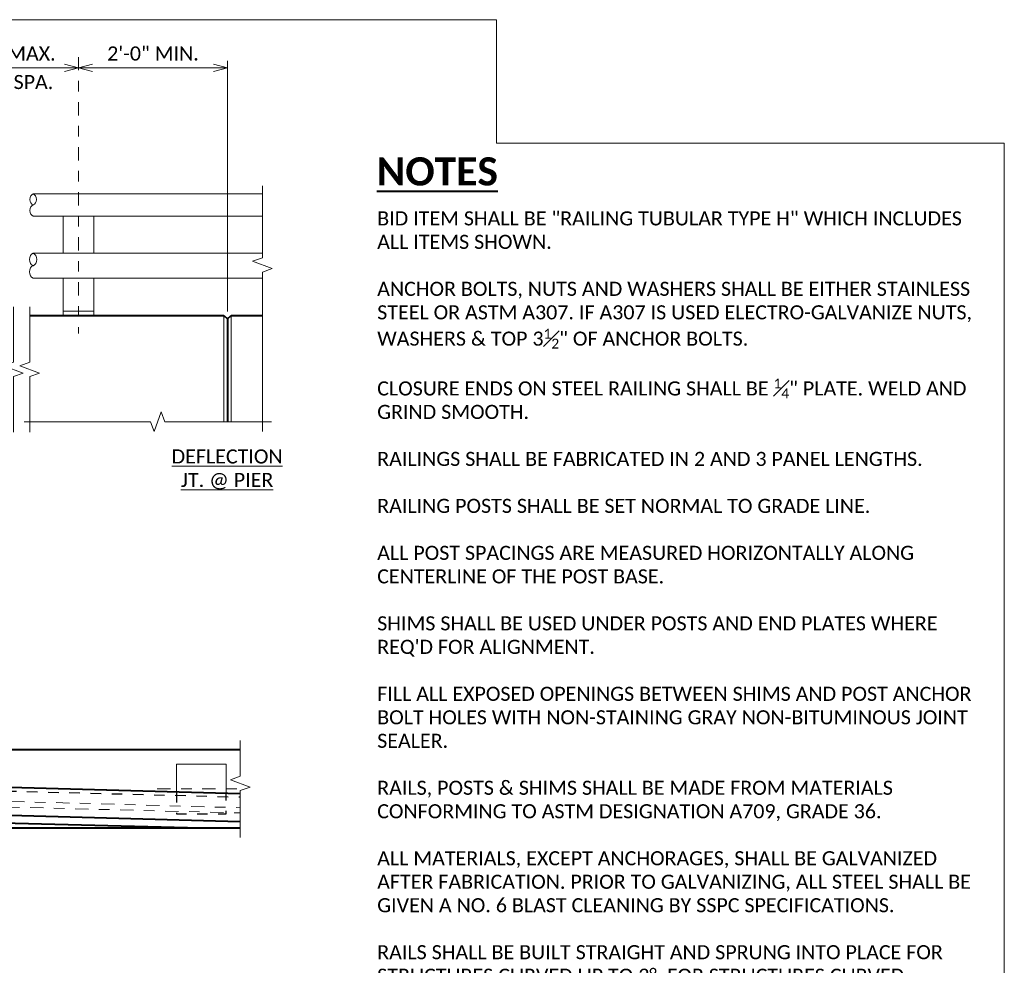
# Model space of a CAD drawing. Extents: x -474 to 31698, y -460527 to 225.
# Tile 15 of 16: x 6 to 16, y 3 to 12. Entities that reach past the tile are written whole.
import ezdxf

# ---------------------------------------------------------------- set-up
doc = ezdxf.new("R2010")
doc.units = 0
doc.header["$MEASUREMENT"] = 0
doc.linetypes.add('Wisdot2', pattern=[0.125, 0.0625, -0.0625])
doc.linetypes.add('Wisdot4', pattern=[0.28125, 0.125, -0.0625, 0.03125, -0.0625])
for name, color, linetype, lineweight in [('B_ANNO_BREAK', 7, 'Continuous', 18), ('B_ANNO_DIM', 7, 'Continuous', 18), ('B_ANNO_TEXT', 7, 'Continuous', 18), ('B_ANNO_TEXT_TITLE', 7, 'Continuous', 40), ('B_CNTR', 1, 'Wisdot4', 18), ('B_CONC_PPT', 12, 'Continuous', 40), ('B_DETAIL', 7, 'Continuous', 18), ('B_DETAIL_HIDDEN', 7, 'Wisdot2', 25), ('B_DETAIL_OBJ', 7, 'Continuous', 40), ('B_STEEL', 92, 'Continuous', 18)]:
    doc.layers.add(name, color=color, linetype=linetype, lineweight=lineweight)
doc.layers.add('B_ANNO_NOPLOT', color=47, linetype='Continuous', lineweight=18, plot=False)
doc.styles.add('Annotative', font='calibri.ttf', dxfattribs={"height": 0.0625})
doc.styles.get("Standard").update_dxf_attribs({"font": 'calibri.ttf'})
doc.styles.add('Title', font='calibrib.ttf', dxfattribs={"height": 0.125})
doc.dimstyles.new('Annotative', dxfattribs={"dimscale": 0, "dimtxt": 0.0625, "dimasz": 0.0625, "dimexe": 0.03125, "dimexo": 0.03125, "dimgap": 0.03125, "dimtad": 1, "dimdec": 3, "dimzin": 3, "dimdsep": 46, "dimlunit": 4, "dimtxsty": 'Standard', "dimblk": 'OPEN30', "dimcen": 0.03125, "dimaunit": 1, "dimadec": 0, "dimazin": 3, "dimtfac": 0.75, "dimtdec": 3, "dimtofl": 0, "dimtmove": 0, "dimatfit": 3, "dimldrblk": 'OPEN30', "dimfxl": 1, "dimtfill": 1, "dimfrac": 1, "dimtolj": 1, "dimtzin": 0, "dimarcsym": 0})

# ---------------------------------------------------------------- blocks, each defined once
blk = doc.blocks.new('AnonymousCell11')
at = {"layer": 'B_STEEL'}
for p, q in [((-0.1431, -0.1173), (-0.1431, -0.4298)), ((0.1434, -0.1173), (0.1434, -0.4298))]:
    blk.add_line(p, q, dxfattribs=at)
at = {"layer": 'B_STEEL', "flags": 128}
for points in [[(0.1434, 0.117), (-0.1431, 0.117), (-0.1431, 0.4686), (0.1434, 0.4686), (0.1434, 0.117)], [(-0.1431, -0.4298), (0.1434, -0.4298), (0.1434, -0.4689), (-0.1431, -0.4689), (-0.1431, -0.4298)]]:
    blk.add_lwpolyline(points, dxfattribs=at)
blk = doc.blocks.new('_Open30')
at = {"color": 0, "linetype": 'ByBlock', "lineweight": -2}
for p, q in [((-1, 0.268), (0, 0)), ((0, 0), (-1, -0.268)), ((0, 0), (-1, 0))]:
    blk.add_line(p, q, dxfattribs=at)
blk = doc.blocks.new('*D110')
at = {"layer": 'B_ANNO_DIM', "color": 0, "lineweight": -2, "transparency": 16777216}
blk.add_line((5.8039, 11.1892), (6.8761, 11.1892), dxfattribs=at)
at = {"layer": 'Defpoints', "color": 0, "transparency": 16777216}
for p in [(5.6709, 11.1892), (7.0091, 11.1892), (7.0091, 11.1892)]:
    blk.add_point(p, dxfattribs=at)
at = {"layer": 'B_ANNO_DIM', "color": 0, "lineweight": -2, "transparency": 16777216, "xscale": 0.133002, "yscale": 0.133002, "zscale": 0.133002, "rotation": 180}
blk.add_blockref('_Open30', (5.6709, 11.1892), dxfattribs=at)
at = {"layer": 'B_ANNO_DIM', "color": 0, "lineweight": -2, "transparency": 16777216, "xscale": 0.133002, "yscale": 0.133002, "zscale": 0.133002}
blk.add_blockref('_Open30', (7.0091, 11.1892), dxfattribs=at)
at = {"layer": 'B_ANNO_DIM', "color": 0, "transparency": 16777216, "char_height": 0.133002, "attachment_point": 5, "bg_fill": 3, "box_fill_scale": 1.25, "bg_fill_color": 256, "bg_fill_true_color": 13158600, "bg_fill_transparency": 0}
for s, insert in [('\\A1;8\'-0" MAX.', (6.34, 11.3239)), ('\\A1;POST SPA.', (6.34, 11.0546))]:
    blk.add_mtext(s, dxfattribs=dict(at, insert=insert))
blk = doc.blocks.new('*D111')
at = {"layer": 'B_ANNO_DIM', "color": 0, "lineweight": -2, "transparency": 16777216}
for p, q in [((8.4154, 8.8882), (8.4154, 11.2557)), ((7.1421, 11.1892), (8.2824, 11.1892))]:
    blk.add_line(p, q, dxfattribs=at)
at = {"layer": 'Defpoints', "color": 0, "transparency": 16777216}
for p in [(7.0091, 11.1892), (8.4154, 11.1892), (8.4154, 8.8217)]:
    blk.add_point(p, dxfattribs=at)
at = {"layer": 'B_ANNO_DIM', "color": 0, "lineweight": -2, "transparency": 16777216, "xscale": 0.133002, "yscale": 0.133002, "zscale": 0.133002, "rotation": 180}
blk.add_blockref('_Open30', (7.0091, 11.1892), dxfattribs=at)
at = {"layer": 'B_ANNO_DIM', "color": 0, "lineweight": -2, "transparency": 16777216, "xscale": 0.133002, "yscale": 0.133002, "zscale": 0.133002}
blk.add_blockref('_Open30', (8.4154, 11.1892), dxfattribs=at)
at = {"layer": 'B_ANNO_DIM', "color": 0, "transparency": 16777216, "insert": (7.7122, 11.3239), "char_height": 0.133002, "attachment_point": 5, "bg_fill": 3, "box_fill_scale": 1.25, "bg_fill_color": 256, "bg_fill_true_color": 13158600, "bg_fill_transparency": 0}
blk.add_mtext('\\A1;2\'-0" MIN.', dxfattribs=at)
blk = doc.blocks.new('*U172')
at = {"layer": 'B_ANNO_BREAK', "flags": 128}
blk.add_lwpolyline([(26.3037, 15.5415), (26.3037, 15.2029), (26.2109, 15.1691), (26.3964, 15.1016), (26.3037, 15.0678), (26.3037, 14.6255)], dxfattribs=at)
at = {"layer": 'B_ANNO_NOPLOT', "flags": 128}
blk.add_lwpolyline([(0, 0), (0, 22.3443), (28.722, 22.3443), (28.722, 21.1788), (33.5165, 21.1788), (33.5165, 3.591), (28.0697, 3.591), (28.0697, 0)], close=True, dxfattribs=at)
at = {"layer": 'B_CNTR'}
for p, q in [((18.6186, 15.1183), (26.3037, 14.9068)), ((25.5211, 15.0842), (26.3488, 15.0842)), ((19.6476, 15.0263), (26.3037, 14.8574))]:
    blk.add_line(p, q, dxfattribs=at)
at = {"layer": 'B_CONC_PPT', "flags": 128}
blk.add_lwpolyline([(26.3037, 15.4518), (18.2852, 15.4518), (18.2852, 14.7167), (26.3004, 14.7167)], dxfattribs=at)
at = {"layer": 'B_DETAIL_HIDDEN', "ltscale": 0.5, "flags": 128}
blk.add_lwpolyline([(19.6632, 14.9556, -0.564555), (19.802, 15.173), (26.3016, 15.0081)], format="xyb", dxfattribs=at)
blk.add_lwpolyline([(25.7035, 15.0573), (25.7035, 14.8504), (26.1713, 14.8504), (26.1713, 15.0444)], dxfattribs=at)
at = {"layer": 'B_DETAIL_OBJ', "flags": 128}
for points in [[(26.3008, 14.773), (18.7486, 14.9811, -1), (18.756, 15.2484), (26.3017, 15.0408)], [(19.6632, 14.9556, 0.278319), (19.7943, 14.8719), (25.9336, 14.7162)]]:
    blk.add_lwpolyline(points, format="xyb", dxfattribs=at)
at = {"layer": 'B_STEEL', "flags": 128}
blk.add_lwpolyline([(25.7035, 15.0573), (25.7035, 15.3181), (26.1713, 15.3181), (26.1713, 15.0444)], dxfattribs=at)
blk = doc.blocks.new('INS_RAILISTL_BASE')
at = {"layer": 'B_ANNO_BREAK', "flags": 128}
for points in [[(26.5131, 20.7749), (26.5131, 20.0977), (26.4203, 20.0639), (26.6059, 19.9964), (26.5131, 19.9626), (26.5131, 18.4571)], [(24.1634, 19.6353), (24.1634, 19.1108), (24.0707, 19.0771), (24.2562, 19.0095), (24.1634, 18.9757), (24.1634, 18.4527)], [(24.318, 19.6353), (24.318, 19.1108), (24.2252, 19.0771), (24.4107, 19.0095), (24.318, 18.9757), (24.318, 18.4527)], [(26.5989, 18.5496), (25.5923, 18.5496), (25.5586, 18.6424), (25.491, 18.4568), (25.4573, 18.5496), (24.2637, 18.5496)]]:
    blk.add_lwpolyline(points, dxfattribs=at)
at = {"layer": 'B_CNTR'}
blk.add_line((24.7775, 21.9915), (24.7775, 19.3819), dxfattribs=at)
at = {"layer": 'B_CONC_PPT'}
for p, q in [((24.318, 19.5539), (26.1503, 19.5539)), ((26.1489, 19.5539), (26.1837, 19.5223)), ((26.1837, 19.5223), (26.2172, 19.5526)), ((26.1837, 19.5223), (26.1837, 18.5496)), ((26.2172, 19.5526), (26.511, 19.5526))]:
    blk.add_line(p, q, dxfattribs=at)
at = {"layer": 'B_DETAIL'}
for p, q in [((26.1503, 19.5526), (26.1503, 18.5496)), ((26.2172, 19.5526), (26.2172, 18.5496))]:
    blk.add_line(p, q, dxfattribs=at)
at = {"layer": 'B_STEEL'}
for p, q in [((24.3493, 20.6998), (26.5151, 20.6998)), ((24.3493, 20.4914), (26.5143, 20.4914)), ((24.3493, 20.1399), (26.5131, 20.1399)), ((24.3493, 19.9055), (26.5123, 19.9055))]:
    blk.add_line(p, q, dxfattribs=at)
for centre, major_axis in [((24.3588, 20.6477), (0, -0.0536)), ((24.3398, 20.6477), (0, 0.0536)), ((24.3588, 20.5435), (0, -0.0536)), ((24.3599, 20.0813), (0, -0.0603)), ((24.3386, 20.0813), (0, 0.0603)), ((24.3599, 19.9641), (0, -0.0603))]:
    blk.add_ellipse(centre, major_axis=major_axis, ratio=0.75, start_param=3.379855, end_param=6.044923, dxfattribs=at)
blk.add_blockref('AnonymousCell11', (24.7774, 20.0228))
at = {"layer": 'B_ANNO_DIM', "style": 'Annotative'}
for tag, p in [('DIM1', (23.1924, 21.1839)), ('DIM2', (7.6501, 5.3261))]:
    blk.add_attdef(tag, p, '', height=0.133, dxfattribs=at)
at = {"layer": 'B_ANNO_TEXT', "char_height": 0.133002, "attachment_point": 1, "style": 'Annotative'}
for s, insert, width in [('\\A1;BID ITEM SHALL BE "RAILING TUBULAR TYPE H" WHICH INCLUDES ALL ITEMS SHOWN.\\P \\PANCHOR BOLTS, NUTS AND WASHERS SHALL BE EITHER STAINLESS STEEL OR ASTM A307. IF A307 IS USED ELECTRO-GALVANIZE NUTS, WASHERS & TOP 3{\\H0.7x;\\S1#2;}" OF ANCHOR BOLTS.\\P \\PCLOSURE ENDS ON STEEL RAILING SHALL BE {\\H0.7x;\\S1#4;}" PLATE. WELD AND GRIND SMOOTH.\\P \\PRAILINGS SHALL BE FABRICATED IN 2 AND 3 PANEL LENGTHS.\\P \\PRAILING POSTS SHALL BE SET NORMAL TO GRADE LINE.\\P \\PALL POST SPACINGS ARE MEASURED HORIZONTALLY ALONG CENTERLINE OF THE POST BASE.\\P \\PSHIMS SHALL BE USED UNDER POSTS AND END PLATES WHERE REQ\'D FOR ALIGNMENT.\\P \\PFILL ALL EXPOSED OPENINGS BETWEEN SHIMS AND POST ANCHOR BOLT HOLES WITH NON-STAINING GRAY NON-BITUMINOUS JOINT SEALER.\\P \\PRAILS, POSTS & SHIMS SHALL BE MADE FROM MATERIALS CONFORMING TO ASTM DESIGNATION A709, GRADE 36.\\P \\PALL MATERIALS, EXCEPT ANCHORAGES, SHALL BE GALVANIZED AFTER FABRICATION. PRIOR TO GALVANIZING, ALL STEEL SHALL BE GIVEN A NO. 6 BLAST CLEANING BY SSPC SPECIFICATIONS.\\P \\PRAILS SHALL BE BUILT STRAIGHT AND SPRUNG INTO PLACE FOR STRUCTURES CURVED UP TO 3°. FOR STRUCTURES CURVED GREATER THAN 3°, RAILS SHALL BE CURVED TO FIT.', (27.5972, 20.5357), 5.718323), ('\\pxqc;{\\LDEFLECTION\\PJT. @ PIER}', (25.2665, 18.2886), 1.828172)]:
    blk.add_mtext(s, dxfattribs=dict(at, insert=insert, width=width))
at = {"layer": 'B_ANNO_TEXT_TITLE', "insert": (27.5921, 21.0455), "char_height": 0.266, "width": 2.665098, "attachment_point": 1, "style": 'Title'}
blk.add_mtext('{\\LNOTES}', dxfattribs=at)
at = {"layer": 'B_ANNO_DIM'}
dim = blk.add_linear_dim(base=(24.7775, 21.8898), p1=(23.4393, 21.8898), p2=(24.7775, 21.8898), text='8\'-0" MAX.\\XPOST SPA.', dimstyle='Annotative', dxfattribs=at)
dim.commit()
dim.dimension.update_dxf_attribs({"geometry": '*D110', "text_midpoint": (24.1084, 21.8898), "insert": (17.7684, 10.7006)})
dim = blk.add_linear_dim(base=(26.1837, 21.8898), p1=(24.7775, 21.8898), p2=(26.1837, 19.5223), text='2\'-0" MIN.', dimstyle='Annotative', dxfattribs=at)
dim.commit()
dim.dimension.update_dxf_attribs({"geometry": '*D111', "text_midpoint": (25.4806, 21.8898), "dimtype": 128, "insert": (17.7684, 10.7006)})
at = {"layer": 'B_ANNO_NOPLOT', "flags": 128}
blk.add_lwpolyline([(0, 0), (0, 22.3443), (28.722, 22.3443), (28.722, 21.1788), (33.5165, 21.1788), (33.5165, 3.591), (28.0697, 3.591), (28.0697, 0)], close=True, dxfattribs=at)

msp = doc.modelspace()

# ---------------------------------------------------------------- block references
at = {"layer": 'B_STEEL'}
msp.add_blockref('INS_RAILISTL_BASE', (-17.7684, -10.7006), dxfattribs=at)

# ---------------------------------------------------------------- next in the draw order: block references
msp.add_blockref('*U172', (-17.7684, -10.7006), dxfattribs=at)

doc.saveas('drawing.dxf')
